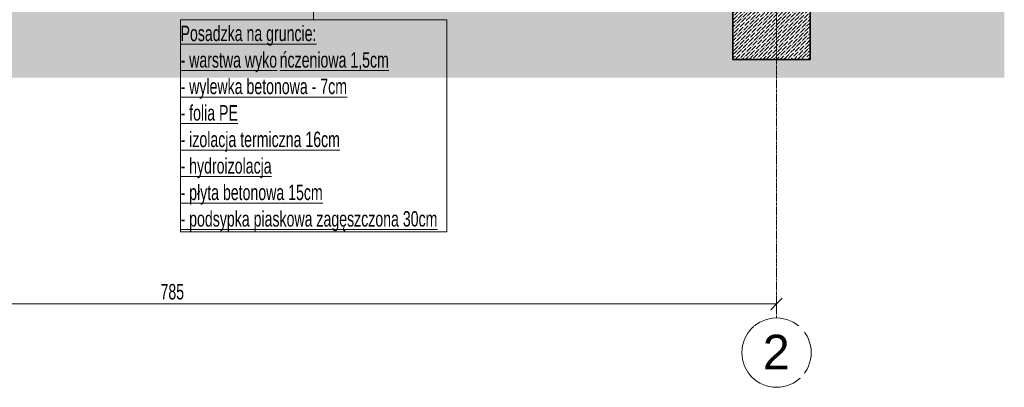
# Model space of a CAD drawing. Header units: centimetres. Extents: x 376 to 4434, y -323 to 48730.
# Tile 5 of 45: x 1931 to 2570, y -323 to -84. Entities that reach past the tile are written whole.
import ezdxf

# ---------------------------------------------------------------- set-up
doc = ezdxf.new("R2010")
doc.units = ezdxf.units.CM
doc.linetypes.add('Linia siatki', pattern=[2.2225, 1.27, -0.3175, 0.3175, -0.3175])
for name, color, linetype, lineweight in [('A-ANNO-DIMS', 7, 'Continuous', 5), ('A-ANNO-DIMS-50', 7, 'Continuous', 5), ('A-ANNO-IDEN', 7, 'Continuous', 5), ('C-TOPO', 7, 'Continuous', 5), ('S-FNDN', 7, 'Continuous', 5), ('S-GRID', 7, 'Continuous', 5), ('S-GRID-IDEN', 7, 'Continuous', 5)]:
    doc.layers.add(name, color=color, linetype=linetype, lineweight=lineweight)
doc.styles.add('Arial', font='arial.ttf', dxfattribs={"height": 22.5})
doc.styles.add('Arial Narrow_1', font='ARIALN.TTF', dxfattribs={"width": 0.8, "height": 10})
doc.dimstyles.new('standard_wielkość_otworów', dxfattribs={"dimscale": 30.48, "dimtxt": 10.23431, "dimasz": 0.246063, "dimexe": 0.164042, "dimexo": 0.0625, "dimgap": 0, "dimtad": 1, "dimdec": 1, "dimrnd": 0.5, "dimdsep": 46, "dimtxsty": 'Arial Narrow_1', "dimblk1": 'OBLIQUE', "dimblk2": 'OBLIQUE', "dimsah": 1, "dimcen": 0.09, "dimazin": 0, "dimtfac": 1, "dimtdec": 4, "dimtix": 1, "dimtmove": 0, "dimatfit": 3, "dimfxl": 0.164042, "dimfxlon": 1, "dimtvp": 1, "dimtolj": 1, "dimtzin": 0, "dimarcsym": 2})

# ---------------------------------------------------------------- blocks, each defined once
blk = doc.blocks.new('Siatka - M_Symbol siatki - okrąg mniejszy-7853319-Przekrój')
at = {"layer": 'S-GRID-IDEN'}
blk.add_circle((65527.61, -300.36), 22.5, dxfattribs=at)
blk = doc.blocks.new('DIMBLOCK5-Przekrój')
at = {"layer": 'A-ANNO-DIMS-50', "color": 250, "true_color": 0x303030}
for p, q in [((1637.1, -268.75), (1637.1, -263.75)), ((1637.1, -268.75), (1640.85, -265)), ((2422, -268.75), (2422, -263.75)), ((2422, -268.75), (2425.75, -265)), ((1637.1, -268.75), (1633.35, -272.5)), ((1637.1, -268.75), (2422, -268.75)), ((1637.1, -268.75), (1637.1, -273.75)), ((2422, -268.75), (2418.25, -272.5)), ((2422, -268.75), (2422, -273.75))]:
    blk.add_line(p, q, dxfattribs=at)
at = {"layer": 'A-ANNO-DIMS-50', "color": 0, "insert": (2022.48, -255.82), "char_height": 10, "width": 16.9597, "attachment_point": 1, "line_spacing_factor": 0.974696, "style": 'Arial Narrow_1'}
blk.add_mtext('785', dxfattribs=at)
blk = doc.blocks.new('_Oblique')
at = {"color": 0, "linetype": 'ByBlock', "lineweight": -2}
blk.add_line((-0.5, -0.5), (0.5, 0.5), dxfattribs=at)

msp = doc.modelspace()

# ---------------------------------------------------------------- hatches: boundary and pattern name
at = {"layer": 'C-TOPO', "true_color": 0x808080}
msp.add_hatch(color=8, dxfattribs=at).paths.add_polyline_path([(2061.15, -121.85), (2569.73, -121.85), (2569.73, -0.24), (2496.75, -0.24), (2496.75, -15), (2490.75, -15), (2490.75, -10), (2441.55, -10), (2441.55, -0.24), (2439.55, -0.24), (2439.55, -70), (2443.75, -70), (2443.75, -110), (2393.75, -110), (2393.75, -70), (2406.75, -70), (2406.75, -60), (1652.35, -60), (1652.35, -70), (1660.95, -70), (1660.95, -110), (1610.95, -110), (1610.95, -70), (1619.55, -70), (1619.55, -0.23), (1617, -0.23), (1617, -10), (1567, -10), (1567, -15), (1561, -15), (1561, -0.23), (1552.57, -0.23), (1552.57, -121.85), (1934, -121.85)])
at = {"layer": 'S-FNDN'}
h = msp.add_hatch(dxfattribs=at)
h.set_pattern_fill('FP_13', color=256, style=0, pattern_type=2)
h.set_pattern_definition([(45, (2116.5484, 303), (0.841457, 3.087228), [3.969, -0.79375, 0.16764, -0.62611])])
h.paths.add_polyline_path([(2442.58, -110), (2443.75, -110), (2443.75, -70), (2393.75, -70), (2393.75, -110)])

# ---------------------------------------------------------------- linework, layer by layer
at = {"layer": 'A-ANNO-IDEN'}
msp.add_line((2121.73, -11.11), (2121.73, -84.25), dxfattribs=at)
at = {"layer": 'A-ANNO-IDEN', "flags": 128}
msp.add_lwpolyline([(2035.48, -84.25), (2208.24, -84.25), (2208.24, -221.85), (2035.48, -221.85)], close=True, dxfattribs=at)
at = {"layer": 'S-FNDN', "lineweight": 35}
for p, q in [((2393.75, -70), (2393.75, -110)), ((2443.75, -110), (2443.75, -70)), ((2393.75, -110), (2443.75, -110))]:
    msp.add_line(p, q, dxfattribs=at)
at = {"layer": 'S-GRID', "color": 9, "linetype": 'Linia siatki', "true_color": 0xc0c0c0}
msp.add_line((2422, -277.86), (2422, 643.69), dxfattribs=at)

# ---------------------------------------------------------------- block references
at = {"layer": 'S-GRID-IDEN'}
msp.add_blockref('Siatka - M_Symbol siatki - okrąg mniejszy-7853319-Przekrój', (-63105.61, 0), dxfattribs=at)

# ---------------------------------------------------------------- texts
at = {"layer": 'A-ANNO-IDEN', "char_height": 10, "attachment_point": 1, "style": 'Arial Narrow_1'}
for s, insert, width in [('\\LPosadzka na gruncie:', (2035.48, -88.14), 110.9535), ('\\L- warstwa wyko', (2035.48, -105.34), 77.924), ('\\Lńczeniowa 1,5cm', (2099.77, -105.34), 88.5063), ('\\L- wylewka betonowa - 7cm', (2035.48, -122.54), 134.6835), ('\\L- folia PE', (2035.48, -139.73), 46.8185), ('\\L- izolacja termiczna 16cm', (2035.48, -156.93), 129.5527), ('\\L- hydroizolacja', (2035.48, -174.13), 74.3966), ('\\L- płyta betonowa 15cm', (2035.48, -191.33), 115.443), ('\\L- podsypka piaskowa zagęszczona 30cm', (2035.48, -208.53), 209.0801)]:
    msp.add_mtext(s, dxfattribs=dict(at, insert=insert, width=width))

# ---------------------------------------------------------------- dimensions: what is measured, and where the dimension line sits
at = {"layer": 'A-ANNO-DIMS', "color": 250, "true_color": 0x303030}
dim = msp.add_linear_dim(base=(2422, -268.75), p1=(1637.1, -263.75), p2=(2422, -263.75), dimstyle='standard_wielkość_otworów', override={"dimpost": '<>', "dimfxl": 784.9}, dxfattribs=at)
dim.commit()
dim.dimension.update_dxf_attribs({"geometry": 'DIMBLOCK5-Przekrój', "text_midpoint": (2029.55, -263.64)})

# ---------------------------------------------------------------- next in the draw order: texts
at = {"layer": 'S-GRID-IDEN', "insert": (2413.07, -288.74), "char_height": 22.5, "width": 21.2447, "attachment_point": 1, "style": 'Arial', "bg_fill": 3, "box_fill_scale": 1.25, "bg_fill_color": 256, "bg_fill_true_color": 13158600, "bg_fill_transparency": 0}
msp.add_mtext('\\fArial|b0|i0|c238|p34|;2', dxfattribs=at)

doc.saveas('drawing.dxf')
